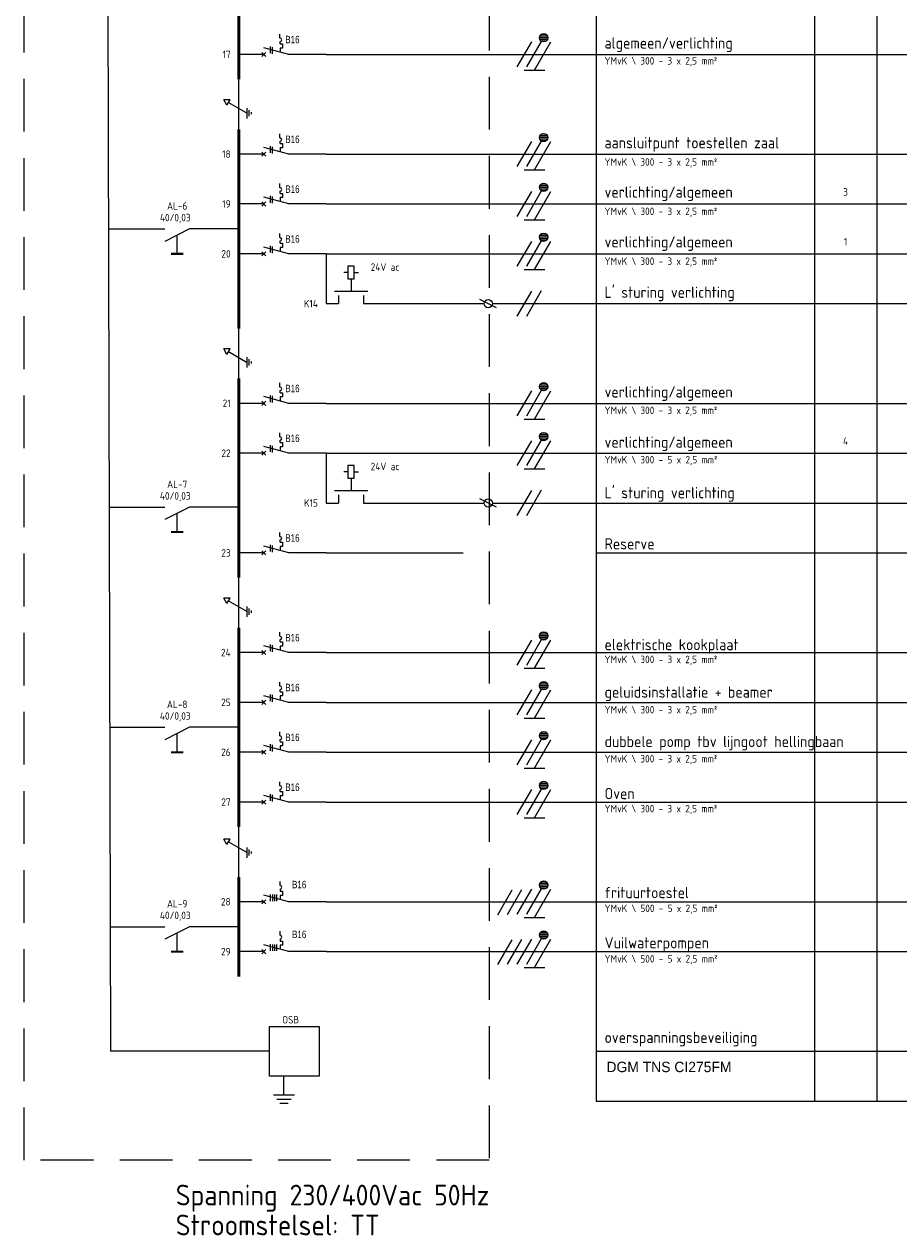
# Model space of a CAD drawing. Header units: millimetres. Extents: x -11050 to 27196, y -10809 to 18412.
# Tile 7 of 10: x 6187 to 16712, y -10809 to 3776. Entities that reach past the tile are written whole.
import ezdxf
from ezdxf.enums import TextEntityAlignment as Align

# ---------------------------------------------------------------- set-up
doc = ezdxf.new("R2010")
doc.units = ezdxf.units.MM
doc.header["$LTSCALE"] = 100
doc.linetypes.add('HIDDEN', pattern=[9.525, 6.35, -3.175])
doc.linetypes.add('STABI11', pattern=[2, 1, -1])
doc.layers.add('EL$1----', color=3, linetype='Continuous')
doc.styles.add('BURO-018', font='isocp.shx', dxfattribs={"height": 90})
doc.styles.add('BURO-025', font='BUROFONT.shx', dxfattribs={"height": 125})
doc.styles.add('onderhoek IsoCP', font='isocp.shx')
doc.styles.add('SMAL', font='B-GBP', dxfattribs={"width": 0.8, "height": 90})

# ---------------------------------------------------------------- blocks, each defined once
blk = doc.blocks.new('070201')
at = {"color": 0, "linetype": 'Continuous'}
blk.add_line((0, -6), (-3, 0), dxfattribs=at)
at = {"color": 0, "linetype": 'Continuous', "style": 'BURO-018'}
blk.add_attdef('E_ASK1', text='', height=1.8, dxfattribs=at).set_placement((-1, 1), align=Align.RIGHT)
at = {"color": 0, "linetype": 'Continuous', "style": 'BURO-018', "flags": 1}
for tag, p in [('E_ID', (0, 0)), ('E_MATCODE', (0, -5))]:
    blk.add_attdef(tag, p, '', height=1.8, dxfattribs=at)
at = {"color": 0, "linetype": 'Continuous', "style": 'BURO-018'}
blk.add_attdef('E_KODE', text='', height=1.8, dxfattribs=at).set_placement((3, -3), align=Align.MIDDLE_LEFT)
blk.add_attdef('E_ASK2', text='', height=1.8, dxfattribs=at).set_placement((-1, -7), align=Align.TOP_RIGHT)
blk = doc.blocks.new('0713B6')
at = {"color": 0, "linetype": 'Continuous'}
blk.add_line((-4.5, 0), (0, 0), dxfattribs=at)
at = {"color": 0, "linetype": 'Continuous', "const_width": 0.5}
blk.add_lwpolyline([(-4.5, 1.5), (-4.5, -1.5)], dxfattribs=at)
blk = doc.blocks.new('021501')
at = {"color": 0, "linetype": 'Continuous'}
for p, q in [((0, -4.5), (0, 0)), ((-2.5, -4.5), (2.5, -4.5)), ((-1.75, -5.5), (1.75, -5.5)), ((-1, -6.5), (1, -6.5))]:
    blk.add_line(p, q, dxfattribs=at)
at = {"color": 0, "linetype": 'Continuous', "style": 'BURO-018', "flags": 1}
blk.add_attdef('E_MATCODE', text='', height=1.8, dxfattribs=at).set_placement((0, 0), align=Align.MIDDLE)
blk = doc.blocks.new('1111A5')
at = {"color": 0, "linetype": 'Continuous'}
for p, q in [((0.79, 2.88), (2.09, 3.62)), ((2.09, 2.12), (2.09, 3.62)), ((-5, 0), (5, 0)), ((1.44, 2.5), (-1.15, -2)), ((0.79, 2.88), (2.09, 2.12)), ((-2.4, -2), (0.1, -2)), ((-1.9, -2.5), (-0.4, -2.5)), ((-1.4, -3), (-0.9, -3))]:
    blk.add_line(p, q, dxfattribs=at)
at = {"color": 0, "linetype": 'Continuous', "style": 'BURO-018', "flags": 1}
blk.add_attdef('E_MATCODE', text='', height=1.8, dxfattribs=at).set_placement((0, 0), align=Align.MIDDLE)
blk = doc.blocks.new('m1')
at = {"color": 0, "linetype": 'Continuous'}
blk.add_line((0, 21), (0, 33), dxfattribs=at)
blk = doc.blocks.new('b1s')
at = {"color": 0, "linetype": 'Continuous'}
blk.add_line((0, 33), (0, 54), dxfattribs=at)
blk = doc.blocks.new('m1s')
at = {"color": 0, "linetype": 'Continuous'}
blk.add_line((0, 54), (0, 66), dxfattribs=at)
blk = doc.blocks.new('M2')
at = {"color": 0, "linetype": 'Continuous', "lineweight": 20}
for p, q in [((0, 30), (0, 33)), ((-3, 23), (-3, 31)), ((-2, 30), (0, 30)), ((-6, 27.75), (-9, 27.75)), ((-9, 27.75), (-9, 26.25)), ((-7.5, 27.75), (-7.5, 28.75)), ((-6, 26.25), (-6, 27.75)), ((-6, 27.25), (-6, 27.25)), ((-9, 26.25), (-6, 26.25)), ((-7.5, 26.25), (-7.5, 25.25)), ((-2, 24), (0, 24)), ((0, 21), (0, 24))]:
    blk.add_line(p, q, dxfattribs=at)
at = {"color": 0, "linetype": 'STABI11', "lineweight": 20}
blk.add_line((-6, 27), (-3, 27), dxfattribs=at)
at = {"color": 1, "linetype": 'Continuous', "lineweight": 20, "style": 'BURO-018'}
blk.add_attdef('E_VRIJ1', (-6, 30), '', height=1.8, rotation=90, dxfattribs=at)
blk.add_attdef('E_IMS', text='', height=1.8, rotation=90, dxfattribs=at).set_placement((0, 27), align=Align.TOP_CENTER)
blk = doc.blocks.new('M19S')
at = {"color": 0, "linetype": 'Continuous'}
for p, q in [((0, 61), (0, 66)), ((0, 54), (0, 59))]:
    blk.add_line(p, q, dxfattribs=at)
at = {"color": 0}
blk.add_line((1, 62), (-1, 58), dxfattribs=at)
blk.add_circle((0, 60), 1, dxfattribs=at)
at = {"color": 1, "linetype": 'Continuous', "style": 'BURO-018'}
blk.add_attdef('E_TRMNR', text='', height=1.8, rotation=90, dxfattribs=at).set_placement((3, 57), align=Align.TOP_LEFT)
at = {"color": 1, "style": 'BURO-018'}
blk.add_attdef('E_VRIJ1', (-3, 57), '', height=1.8, rotation=90, dxfattribs=at)
blk = doc.blocks.new('*U84')
at = {"color": 7}
for p, q in [((-10959, -6170), (-10959, -6072)), ((-11193, -6384), (-11193, -6545)), ((-11143, -6390), (-11143, -6545)), ((-11093, -6390), (-11093, -6545)), ((-11043, -6390), (-11043, -6545)), ((-10959, -6255), (-10959, -6307)), ((-10958, -6308), (-10898, -6308)), ((-10958, -6408), (-10958, -6505)), ((-10898, -6408), (-10958, -6408)), ((-10898, -6308), (-10898, -6408))]:
    blk.add_line(p, q, dxfattribs=at)
for p, q in [((-10747, -6562), (-11347, -6401)), ((-11347, -6562), (-11418, -6562)), ((-11397, -6512), (-11297, -6612)), ((-11297, -6512), (-11397, -6612)), ((-9847, -6562), (-10747, -6562))]:
    blk.add_line(p, q)
blk.add_arc((-10959, -6213), 43.4, 270, 90, dxfattribs=at)
at = {"color": 7, "style": 'SMAL', "width": 0.8}
blk.add_attdef('IN', text='', height=180, rotation=270, dxfattribs=at).set_placement((-10660, -6204), align=Align.MIDDLE)
blk = doc.blocks.new('*U83')
for p, q in [((0, 2000), (0, 1100)), ((0, 1100), (-161, 500)), ((-50, 450), (50, 550)), ((-50, 550), (50, 450)), ((0, 500), (0, 0))]:
    blk.add_line(p, q)
at = {"color": 7}
for p, q in [((-392, 888), (-490, 888)), ((-307, 888), (-255, 888)), ((-254, 950), (-154, 950)), ((-254, 889), (-254, 950)), ((-154, 950), (-154, 889)), ((-154, 889), (-57, 889)), ((-192, 654), (-31, 654)), ((-178, 704), (-17, 704))]:
    blk.add_line(p, q, dxfattribs=at)
blk.add_arc((-349, 888), 43.4, 0, 180, dxfattribs=at)
at = {"color": 7, "style": 'SMAL', "width": 0.8}
blk.add_attdef('IN', text='', height=180, dxfattribs=at).set_placement((-358, 1187), align=Align.MIDDLE)
blk = doc.blocks.new('ES-ITG07')
for p, q in [((-202, -150), (-29, 150)), ((-87, -150), (90, 157)), ((6, -190), (202, 150)), ((165, 200), (65, 200)), ((161, 220), (70, 220)), ((161, 180), (70, 180)), ((145, 240), (85, 240)), ((145, 160), (85, 160)), ((-119, -190), (131, -190))]:
    blk.add_line(p, q)
blk.add_circle((115, 200), 50)
blk = doc.blocks.new('*U89')
for p, q in [((-202, -150), (-29, 150)), ((-87, -150), (90, 157))]:
    blk.add_line(p, q)
blk = doc.blocks.new('*U88')
for p, q in [((-319, -153), (-146, 147)), ((-202, -150), (-29, 150)), ((-87, -150), (90, 157)), ((6, -190), (202, 150)), ((165, 200), (65, 200)), ((161, 220), (70, 220)), ((161, 180), (70, 180)), ((145, 240), (85, 240)), ((145, 160), (85, 160)), ((-437, -157), (-264, 143)), ((-119, -190), (131, -190))]:
    blk.add_line(p, q)
blk.add_circle((115, 200), 50)

msp = doc.modelspace()

# ---------------------------------------------------------------- linework, layer by layer
at = {"layer": 'EL$1----', "color": 1}
for p, q in [((13071, 18412), (13071, -9188)), ((15696, 18412), (15696, -9188)), ((16446, 18412), (16446, -9188)), ((13071, -9188), (27196, -9188))]:
    msp.add_line(p, q, dxfattribs=at)
at = {"layer": 'EL$1----'}
for p, q in [((12071, 3412), (27196, 3412)), ((8771, 3012), (8771, 3112)), ((12071, 2212), (27196, 2212)), ((12071, 1612), (27196, 1612)), ((9821, 1012), (9821, 412)), ((12071, 1012), (27196, 1012)), ((12071, 412), (27196, 412)), ((8771, 12), (8771, 112)), ((12071, -788), (27196, -788)), ((9821, -1388), (9821, -1988)), ((12071, -1388), (27196, -1388)), ((12071, -1988), (27196, -1988)), ((13071, -2588), (27196, -2588)), ((8771, -2988), (8771, -2888)), ((12071, -3788), (27196, -3788)), ((12071, -4388), (27196, -4388)), ((12071, -4988), (27196, -4988)), ((12071, -5588), (27196, -5588)), ((8771, -6488), (8771, -6388)), ((12071, -6788), (27196, -6788)), ((12071, -7388), (27196, -7388)), ((13071, -8588), (27196, -8588))]:
    msp.add_line(p, q, dxfattribs=at)
at = {"layer": 'EL$1----', "color": 10, "linetype": 'HIDDEN'}
msp.add_lwpolyline([(6187, 17430), (11782, 17430), (11782, -9900), (6187, -9900)], close=True, dxfattribs=at)
at = {"layer": 'EL$1----'}
for points in [[(7165, 15112), (7225, -8588)], [(8821, 3412), (8771, 3412)], [(8821, 2212), (8771, 2212)], [(8821, 1612), (8771, 1612)], [(7200, 1312), (7878, 1312)], [(8771, 1312), (8178, 1312)], [(8821, 1012), (8771, 1012)], [(8821, -788), (8771, -788)], [(8821, -1388), (8771, -1388)], [(7209, -2038), (7878, -2038)], [(8771, -2038), (8178, -2038)], [(8821, -2588), (8771, -2588)], [(8821, -3788), (8771, -3788)], [(8821, -4388), (8771, -4388)], [(7221, -4688), (7878, -4688)], [(8771, -4688), (8178, -4688)], [(8821, -4988), (8771, -4988)], [(8821, -5588), (8771, -5588)], [(9036, -6788), (8771, -6788)], [(7221, -7088), (7878, -7088)], [(8771, -7088), (8178, -7088)], [(9036, -7388), (8771, -7388)], [(9138, -8588), (7225, -8588)]]:
    msp.add_lwpolyline(points, dxfattribs=at)
for points in [[(8771, 3712, 35, 35, 0), (8771, 4312, 35, 35, 0)], [(8771, 3112, 35, 35, 0), (8771, 3712, 35, 35, 0)], [(8771, 1912, 35, 35, 0), (8771, 2512, 35, 35, 0)], [(8771, 1312, 35, 35, 0), (8771, 1912, 35, 35, 0)], [(8771, 712, 35, 35, 0), (8771, 1312, 35, 35, 0)], [(8771, 112, 35, 35, 0), (8771, 712, 35, 35, 0)], [(8771, -1088, 35, 35, 0), (8771, -488, 35, 35, 0)], [(8771, -1688, 35, 35, 0), (8771, -1088, 35, 35, 0)], [(8771, -2288, 35, 35, 0), (8771, -1688, 35, 35, 0)], [(8771, -2888, 35, 35, 0), (8771, -2288, 35, 35, 0)], [(8771, -4088, 35, 35, 0), (8771, -3488, 35, 35, 0)], [(8771, -4688, 35, 35, 0), (8771, -4088, 35, 35, 0)], [(8771, -5288, 35, 35, 0), (8771, -4688, 35, 35, 0)], [(8771, -5888, 35, 35, 0), (8771, -5288, 35, 35, 0)], [(8771, -7688, 35, 35, 0), (8771, -6488, 35, 35, 0)]]:
    msp.add_lwpolyline(points, format="xyseb", dxfattribs=at)
msp.add_lwpolyline([(9138, -8288), (9738, -8288), (9738, -8888), (9138, -8888)], close=True, dxfattribs=at)

# ---------------------------------------------------------------- block references
ref = msp.add_blockref('*U83', (8821, 3412), dxfattribs=dict(at, xscale=0.5, yscale=0.5, zscale=0.5, rotation=270))
ref.add_attrib('IN', 'B16', dxfattribs={"layer": '0', "color": 7, "height": 90, "style": 'SMAL', "width": 0.8}).set_placement((9415, 3591), align=Align.MIDDLE)
for name, p in [('ES-ITG07', (12323, 3412)), ('ES-ITG07', (12323, 2212)), ('ES-ITG07', (12323, 1612)), ('ES-ITG07', (12323, 1012)), ('*U89', (12323, 412)), ('ES-ITG07', (12323, -788)), ('ES-ITG07', (12323, -1388)), ('*U89', (12323, -1988)), ('ES-ITG07', (12323, -3788)), ('ES-ITG07', (12323, -4388)), ('ES-ITG07', (12323, -4988)), ('ES-ITG07', (12323, -5588)), ('*U88', (12323, -6788)), ('*U88', (12323, -7388))]:
    msp.add_blockref(name, p, dxfattribs=at)
at = {"layer": 'EL$1----', "xscale": 50, "yscale": 50, "zscale": 50}
for name, p, rotation in [('m1', (8771, 3412), 270), ('b1s', (8771, 3412), 270), ('m1s', (8771, 3412), 270), ('1111A5', (8771, 2762), 90), ('m1', (8771, 2212), 270), ('b1s', (8771, 2212), 270), ('m1s', (8771, 2212), 270), ('m1', (8771, 1612), 270), ('b1s', (8771, 1612), 270), ('m1s', (8771, 1612), 270), ('0713B6', (8028, 1237), 90), ('m1', (8771, 1012), 270), ('b1s', (8771, 1012), 270), ('m1s', (8771, 1012), 270), ('M2', (8771, 412), 270), ('M19S', (8771, 412), 270), ('b1s', (8771, 412), 270), ('1111A5', (8771, -238), 90), ('m1', (8771, -788), 270), ('b1s', (8771, -788), 270), ('m1s', (8771, -788), 270), ('m1', (8771, -1388), 270), ('b1s', (8771, -1388), 270), ('m1s', (8771, -1388), 270), ('M2', (8771, -1988), 270), ('b1s', (8771, -1988), 270), ('M19S', (8771, -1988), 270), ('0713B6', (8028, -2113), 90), ('m1', (8771, -2588), 270), ('b1s', (8771, -2588), 270), ('1111A5', (8771, -3238), 90), ('m1', (8771, -3788), 270), ('b1s', (8771, -3788), 270), ('m1s', (8771, -3788), 270), ('m1', (8771, -4388), 270), ('b1s', (8771, -4388), 270), ('m1s', (8771, -4388), 270), ('0713B6', (8028, -4763), 90), ('m1', (8771, -4988), 270), ('b1s', (8771, -4988), 270), ('m1s', (8771, -4988), 270), ('m1', (8771, -5588), 270), ('b1s', (8771, -5588), 270), ('m1s', (8771, -5588), 270), ('1111A5', (8771, -6138), 90), ('m1', (8771, -6788), 270), ('b1s', (8771, -6788), 270), ('m1s', (8771, -6788), 270), ('0713B6', (8028, -7163), 90), ('m1', (8771, -7388), 270), ('b1s', (8771, -7388), 270), ('m1s', (8771, -7388), 270)]:
    msp.add_blockref(name, p, dxfattribs=dict(at, rotation=rotation))
at = {"layer": 'EL$1----'}
ref = msp.add_blockref('*U83', (8821, 2212), dxfattribs=dict(at, xscale=0.5, yscale=0.5, zscale=0.5, rotation=270))
ref.add_attrib('IN', 'B16', dxfattribs={"layer": '0', "color": 7, "height": 90, "style": 'SMAL', "width": 0.8}).set_placement((9415, 2391), align=Align.MIDDLE)
ref = msp.add_blockref('*U83', (8821, 1612), dxfattribs=dict(at, xscale=0.5, yscale=0.5, zscale=0.5, rotation=270))
ref.add_attrib('IN', 'B16', dxfattribs={"layer": '0', "color": 7, "height": 90, "style": 'SMAL', "width": 0.8}).set_placement((9415, 1791), align=Align.MIDDLE)
ref = msp.add_blockref('070201', (7878, 1312), dxfattribs=dict(at, xscale=50, yscale=50, zscale=50, rotation=90))
ref.add_attrib('E_MATCODE', '40/0,03', (7820, 1403), dxfattribs={"layer": '0', "color": 1, "linetype": 'Continuous', "height": 90, "style": 'BURO-018'})
ref = msp.add_blockref('*U83', (8821, 1012), dxfattribs=dict(at, xscale=0.5, yscale=0.5, zscale=0.5, rotation=270))
ref.add_attrib('IN', 'B16', dxfattribs={"layer": '0', "color": 7, "height": 90, "style": 'SMAL', "width": 0.8}).set_placement((9415, 1191), align=Align.MIDDLE)
ref = msp.add_blockref('*U83', (8821, -788), dxfattribs=dict(at, xscale=0.5, yscale=0.5, zscale=0.5, rotation=270))
ref.add_attrib('IN', 'B16', dxfattribs={"layer": '0', "color": 7, "height": 90, "style": 'SMAL', "width": 0.8}).set_placement((9415, -609), align=Align.MIDDLE)
ref = msp.add_blockref('*U83', (8821, -1388), dxfattribs=dict(at, xscale=0.5, yscale=0.5, zscale=0.5, rotation=270))
ref.add_attrib('IN', 'B16', dxfattribs={"layer": '0', "color": 7, "height": 90, "style": 'SMAL', "width": 0.8}).set_placement((9415, -1209), align=Align.MIDDLE)
ref = msp.add_blockref('070201', (7878, -2038), dxfattribs=dict(at, xscale=50, yscale=50, zscale=50, rotation=90))
ref.add_attrib('E_MATCODE', '40/0,03', (7820, -1947), dxfattribs={"layer": '0', "color": 1, "linetype": 'Continuous', "height": 90, "style": 'BURO-018'})
ref = msp.add_blockref('*U83', (8821, -2588), dxfattribs=dict(at, xscale=0.5, yscale=0.5, zscale=0.5, rotation=270))
ref.add_attrib('IN', 'B16', dxfattribs={"layer": '0', "color": 7, "height": 90, "style": 'SMAL', "width": 0.8}).set_placement((9415, -2409), align=Align.MIDDLE)
ref = msp.add_blockref('*U83', (8821, -3788), dxfattribs=dict(at, xscale=0.5, yscale=0.5, zscale=0.5, rotation=270))
ref.add_attrib('IN', 'B16', dxfattribs={"layer": '0', "color": 7, "height": 90, "style": 'SMAL', "width": 0.8}).set_placement((9415, -3609), align=Align.MIDDLE)
ref = msp.add_blockref('*U83', (8821, -4388), dxfattribs=dict(at, xscale=0.5, yscale=0.5, zscale=0.5, rotation=270))
ref.add_attrib('IN', 'B16', dxfattribs={"layer": '0', "color": 7, "height": 90, "style": 'SMAL', "width": 0.8}).set_placement((9415, -4209), align=Align.MIDDLE)
ref = msp.add_blockref('070201', (7878, -4688), dxfattribs=dict(at, xscale=50, yscale=50, zscale=50, rotation=90))
ref.add_attrib('E_MATCODE', '40/0,03', (7820, -4597), dxfattribs={"layer": '0', "color": 1, "linetype": 'Continuous', "height": 90, "style": 'BURO-018'})
ref = msp.add_blockref('*U83', (8821, -4988), dxfattribs=dict(at, xscale=0.5, yscale=0.5, zscale=0.5, rotation=270))
ref.add_attrib('IN', 'B16', dxfattribs={"layer": '0', "color": 7, "height": 90, "style": 'SMAL', "width": 0.8}).set_placement((9415, -4809), align=Align.MIDDLE)
ref = msp.add_blockref('*U83', (8821, -5588), dxfattribs=dict(at, xscale=0.5, yscale=0.5, zscale=0.5, rotation=270))
ref.add_attrib('IN', 'B16', dxfattribs={"layer": '0', "color": 7, "height": 90, "style": 'SMAL', "width": 0.8}).set_placement((9415, -5409), align=Align.MIDDLE)
ref = msp.add_blockref('*U84', (14745, -3507), dxfattribs=dict(at, xscale=0.5, yscale=0.5, zscale=0.5))
ref.add_attrib('IN', 'B16', dxfattribs={"layer": '0', "color": 7, "height": 90, "style": 'SMAL', "width": 0.8}).set_placement((9496, -6581), align=Align.MIDDLE)
ref = msp.add_blockref('070201', (7878, -7088), dxfattribs=dict(at, xscale=50, yscale=50, zscale=50, rotation=90))
ref.add_attrib('E_MATCODE', '40/0,03', (7820, -6997), dxfattribs={"layer": '0', "color": 1, "linetype": 'Continuous', "height": 90, "style": 'BURO-018'})
ref = msp.add_blockref('*U84', (14745, -4107), dxfattribs=dict(at, xscale=0.5, yscale=0.5, zscale=0.5))
ref.add_attrib('IN', 'B16', dxfattribs={"layer": '0', "color": 7, "height": 90, "style": 'SMAL', "width": 0.8}).set_placement((9496, -7181), align=Align.MIDDLE)
at = {"layer": 'EL$1----', "xscale": 50, "yscale": 50, "zscale": 50}
msp.add_blockref('021501', (9313, -8888), dxfattribs=at)

# ---------------------------------------------------------------- texts
at = {"layer": 'EL$1----', "color": 1, "style": 'BURO-018'}
for s, height, p in [('algemeen/verlichting', 135, (13171, 3482)), ('YMvK \\ 300 - 3 x 2,5 mm²', 90, (13171, 3290)), ('aansluitpunt toestellen zaal', 135, (13171, 2282)), ('YMvK \\ 300 - 3 x 2,5 mm²', 90, (13171, 2072)), ('verlichting/algemeen', 135, (13171, 1688)), ('YMvK \\ 300 - 3 x 2,5 mm²', 90, (13171, 1478)), ('verlichting/algemeen', 135, (13171, 1088)), ('YMvK \\ 300 - 3 x 2,5 mm²', 90, (13171, 878)), ("L' sturing verlichting", 135, (13171, 482)), ('verlichting/algemeen', 135, (13171, -718)), ('YMvK \\ 300 - 3 x 2,5 mm²', 90, (13171, -917)), ('verlichting/algemeen', 135, (13171, -1322)), ('YMvK \\ 300 - 5 x 2,5 mm²', 90, (13171, -1512)), ("L' sturing verlichting", 135, (13171, -1931)), ('Reserve', 135, (13171, -2546)), ('elektrische kookplaat', 135, (13171, -3760)), ('YMvK \\ 300 - 3 x 2,5 mm²', 90, (13171, -3916)), ('geluidsinstallatie + beamer', 135, (13171, -4331)), ('YMvK \\ 300 - 3 x 2,5 mm²', 90, (13171, -4521)), ('dubbele pomp tbv lijngoot hellingbaan', 135, (13171, -4926)), ('YMvK \\ 300 - 3 x 2,5 mm²', 90, (13171, -5112)), ('Oven', 135, (13171, -5553)), ('YMvK \\ 300 - 3 x 2,5 mm²', 90, (13171, -5712)), ('frituurtoestel', 135, (13171, -6745)), ('YMvK \\ 500 - 5 x 2,5 mm²', 90, (13171, -6912)), ('Vuilwaterpompen', 135, (13171, -7349)), ('YMvK \\ 500 - 5 x 2,5 mm²', 90, (13171, -7520)), ('overspanningsbeveiliging', 135, (13171, -8488))]:
    msp.add_text(s, height=height, dxfattribs=at).set_placement(p)
for s, p in [('17', (8671, 3412)), ('18', (8671, 2212)), ('19', (8671, 1612)), ('20', (8671, 1012)), ('K14', (9721, 412)), ('21', (8671, -788)), ('22', (8671, -1388)), ('K15', (9721, -1988)), ('23', (8671, -2588)), ('24', (8671, -3788)), ('25', (8671, -4388)), ('26', (8671, -4988)), ('27', (8671, -5588)), ('28', (8671, -6788)), ('29', (8671, -7388)), ('OSB', (9495, -8208))]:
    msp.add_text(s, height=90, dxfattribs=at).set_placement(p, align=Align.MIDDLE_RIGHT)
for s, p in [('3', (16071, 1712)), ('1', (16071, 1112)), ('4', (16071, -1288))]:
    msp.add_text(s, height=90, dxfattribs=at).set_placement(p, align=Align.CENTER)
for s, p in [('AL-6', (8028, 1588)), ('AL-7', (8028, -1762)), ('AL-8', (8028, -4412)), ('AL-9', (8028, -6812))]:
    msp.add_text(s, height=90, dxfattribs=at).set_placement(p, align=Align.MIDDLE_CENTER)
at = {"layer": 'EL$1----', "color": 7, "style": 'BURO-018'}
for p in [(10357, 807), (10357, -1593)]:
    msp.add_text('24V ac', height=90, dxfattribs=at).set_placement(p)
at = {"layer": 'EL$1----', "color": 1, "linetype": 'Continuous', "style": 'BURO-025'}
msp.add_text('DGM TNS CI275FM', height=125, dxfattribs=at).set_placement((13194, -8839))
at = {"layer": 'EL$1----', "color": 2, "style": 'onderhoek IsoCP'}
for s, p in [('Spanning 230/400Vac 50Hz', (8011, -10319)), ('Stroomstelsel: TT', (8011, -10679))]:
    msp.add_text(s, height=250, dxfattribs=at).set_placement(p, align=Align.MIDDLE_LEFT)

doc.saveas('drawing.dxf')
